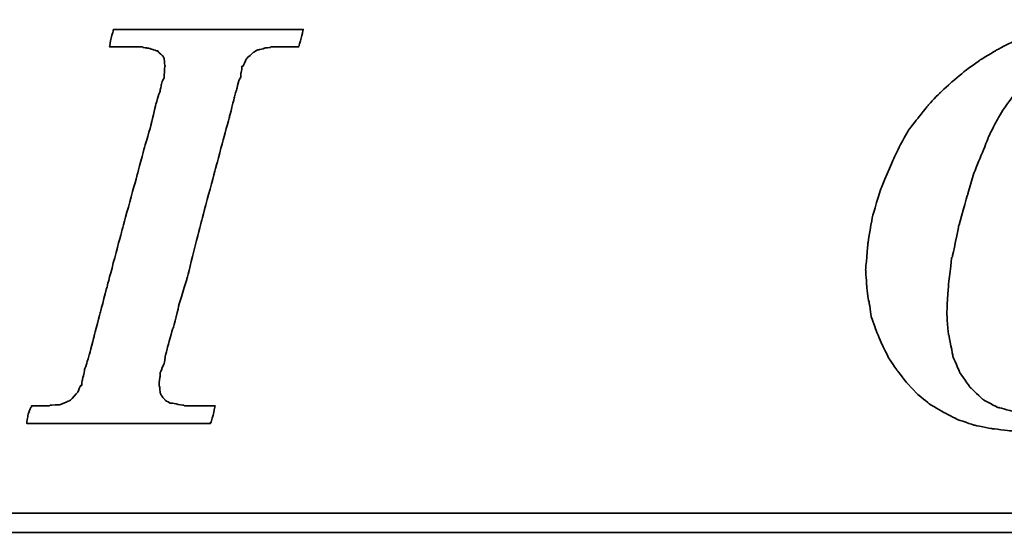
# Model space of a CAD drawing. Header units: millimetres. Extents: x 2 to 334, y 78 to 186.
# Tile 32 of 51: x 247.78 to 252.98, y 108.75 to 111.46. Entities that reach past the tile are written whole.
import ezdxf

# ---------------------------------------------------------------- set-up
doc = ezdxf.new("R2010")
doc.units = ezdxf.units.MM
doc.header["$LTSCALE"] = 0.15
doc.layers.add('DIM', color=4, linetype='CONTINUOUS')
doc.layers.add('layer 1', color=7, linetype='CONTINUOUS')

# ---------------------------------------------------------------- blocks, each defined once
blk = doc.blocks.new('TBI MOTION logo(完整正式版)')
at = {"layer": 'layer 1', "color": 22, "lineweight": 35}
for points, knots in [([(-11.34375, -6.98375), (-11.34375, -6.98375), (-10.91375, -7.43875), (-10.91375, -7.43875), (-10.91375, -7.43875), (-10.91375, -7.43875), (-10.38625, -7.87125), (-10.38625, -7.87125), (-10.38625, -7.87125), (-10.38625, -7.87125), (-9.81125, -8.20375), (-9.81125, -8.20375), (-9.81125, -8.20375), (-9.81125, -8.20375), (-9.21125, -8.51875), (-9.21125, -8.51875), (-9.21125, -8.51875), (-9.21125, -8.51875), (-8.51625, -8.75875), (-8.51625, -8.75875), (-8.51625, -8.75875), (-8.51625, -8.75875), (-7.77125, -8.90375), (-7.77125, -8.90375), (-7.77125, -8.90375), (-7.77125, -8.90375), (-6.97875, -8.99875), (-6.97875, -8.99875), (-6.97875, -8.99875), (-6.97875, -8.99875), (-6.14125, -9.02375), (-6.14125, -9.02375), (-6.14125, -9.02375), (-6.14125, -9.02375), (-5.37125, -8.99875), (-5.37125, -8.99875), (-5.37125, -8.99875), (-5.37125, -8.99875), (-4.65375, -8.94875), (-4.65375, -8.94875), (-4.65375, -8.94875), (-4.65375, -8.94875), (-3.93375, -8.80625), (-3.93375, -8.80625), (-3.93375, -8.80625), (-3.93375, -8.80625), (-3.21375, -8.66375), (-3.21375, -8.66375), (-3.21375, -8.66375), (-3.21375, -8.66375), (-2.49375, -8.39875), (-2.49375, -8.39875), (-2.49375, -8.39875), (-2.49375, -8.39875), (-1.79875, -8.13375), (-1.79875, -8.13375), (-1.79875, -8.13375), (-1.79875, -8.13375), (-1.17375, -7.84375), (-1.17375, -7.84375), (-1.17375, -7.84375), (-1.17375, -7.84375), (-0.52375, -7.46375), (-0.52375, -7.46375), (-0.52375, -7.46375), (-0.52375, -7.46375), (0.10124, -7.07875), (0.10124, -7.07875), (0.10124, -7.07875), (0.10124, -7.07875), (0.67625, -6.62375), (0.67625, -6.62375), (0.67625, -6.62375), (0.67625, -6.62375), (1.24874, -6.14375), (1.24874, -6.14375), (1.24874, -6.14375), (1.24874, -6.14375), (1.72874, -5.64125), (1.72874, -5.64125), (1.72874, -5.64125), (1.72874, -5.64125), (2.18624, -5.06375), (2.18624, -5.06375), (2.18624, -5.06375), (2.18624, -5.06375), (2.61625, -4.48874), (2.61625, -4.48874), (2.61625, -4.48874), (2.61625, -4.48874), (3.00125, -3.83874), (3.00125, -3.83874), (3.00125, -3.83874), (3.00125, -3.83874), (3.36124, -3.21374), (3.36124, -3.21374), (3.36124, -3.21374), (3.36124, -3.21374), (3.84374, -1.99125), (3.84374, -1.99125), (3.84374, -1.99125), (3.84374, -1.99125), (4.22625, -0.81875), (4.22625, -0.81875), (4.22625, -0.81875), (4.22625, -0.81875), (4.39125, 0.45624), (4.39125, 0.45624), (4.39125, 0.45624), (4.39125, 0.45624), (4.48874, 1.70124), (4.48874, 1.70124), (4.48874, 1.70124), (4.48874, 1.70124), (4.43874, 2.44625), (4.43874, 2.44625), (4.43874, 2.44625), (4.43874, 2.44625), (4.36874, 3.14125), (4.36874, 3.14125), (4.36874, 3.14125), (4.36874, 3.14125), (4.25125, 3.81125), (4.25125, 3.81125), (4.25125, 3.81125), (4.25125, 3.81125), (4.03124, 4.41125), (4.03124, 4.41125), (4.03124, 4.41125), (4.03124, 4.41125), (3.74374, 5.01125), (3.74374, 5.01125), (3.74374, 5.01125), (3.74374, 5.01125), (3.43124, 5.58875), (3.43124, 5.58875), (3.43124, 5.58875), (3.43124, 5.58875), (3.02625, 6.09125), (3.02625, 6.09125), (3.02625, 6.09125), (3.02625, 6.09125), (2.59374, 6.54875), (2.59374, 6.54875), (2.59374, 6.54875), (2.59374, 6.54875), (2.09124, 6.98125), (2.09124, 6.98125), (2.09124, 6.98125), (2.09124, 6.98125), (1.56124, 7.36625), (1.56124, 7.36625), (1.56124, 7.36625), (1.56124, 7.36625), (0.98624, 7.67625), (0.98624, 7.67625), (0.98624, 7.67625), (0.98624, 7.67625), (0.38624, 7.96375), (0.38624, 7.96375), (0.38624, 7.96375), (0.38624, 7.96375), (-0.25875, 8.15625), (-0.25875, 8.15625), (-0.25875, 8.15625), (-0.25875, 8.15625), (-0.98125, 8.30125), (-0.98125, 8.30125), (-0.98125, 8.30125), (-0.98125, 8.30125), (-1.70124, 8.37125), (-1.70124, 8.37125), (-1.70124, 8.37125), (-1.70124, 8.37125), (-2.49375, 8.39624), (-2.49375, 8.39624), (-2.49375, 8.39624), (-2.49375, 8.39624), (-3.28625, 8.37125), (-3.28625, 8.37125), (-3.28625, 8.37125), (-3.28625, 8.37125), (-4.05125, 8.32125), (-4.05125, 8.32125), (-4.05125, 8.32125), (-4.05125, 8.32125), (-4.77375, 8.18125), (-4.77375, 8.18125), (-4.77375, 8.18125), (-4.77375, 8.18125), (-5.51625, 7.96375), (-5.51625, 7.96375), (-5.51625, 7.96375), (-5.51625, 7.96375), (-6.21125, 7.72625), (-6.21125, 7.72625), (-6.21125, 7.72625), (-6.21125, 7.72625), (-6.92875, 7.43625), (-6.92875, 7.43625), (-6.92875, 7.43625), (-6.92875, 7.43625), (-7.57875, 7.10125), (-7.57875, 7.10125), (-7.57875, 7.10125), (-7.57875, 7.10125), (-8.24875, 6.69125), (-8.24875, 6.69125), (-8.24875, 6.69125), (-8.24875, 6.69125), (-8.84875, 6.26125), (-8.84875, 6.26125), (-8.84875, 6.26125), (-8.84875, 6.26125), (-9.42625, 5.78125), (-9.42625, 5.78125), (-9.42625, 5.78125), (-9.42625, 5.78125), (-9.95375, 5.30125), (-9.95375, 5.30125), (-9.95375, 5.30125), (-9.95375, 5.30125), (-10.43375, 4.79624), (-10.43375, 4.79624), (-10.43375, 4.79624), (-10.43375, 4.79624), (-10.88875, 4.22125), (-10.88875, 4.22125), (-10.88875, 4.22125), (-10.88875, 4.22125), (-11.29875, 3.69375), (-11.29875, 3.69375), (-11.29875, 3.69375), (-11.29875, 3.69375), (-11.63375, 3.09125), (-11.63375, 3.09125), (-11.63375, 3.09125), (-11.63375, 3.09125), (-11.91875, 2.49625), (-11.91875, 2.49625), (-11.91875, 2.49625), (-11.91875, 2.49625), (-12.44875, 1.24625), (-12.44875, 1.24625), (-12.44875, 1.24625), (-12.44875, 1.24625), (-12.80875, 0.06874), (-12.80875, 0.06874), (-12.80875, 0.06874), (-12.80875, 0.06874), (-12.99875, -1.07875), (-12.99875, -1.07875), (-12.99875, -1.07875), (-12.99875, -1.07875), (-13.09375, -2.18375), (-13.09375, -2.18375), (-13.09375, -2.18375), (-13.09375, -2.18375), (-13.04875, -2.85375), (-13.04875, -2.85375), (-13.04875, -2.85375), (-13.04875, -2.85375), (-12.97375, -3.50375), (-12.97375, -3.50375), (-12.97375, -3.50375), (-12.97375, -3.50375), (-12.95375, -3.50375), (-12.95375, -3.50375), (-12.95375, -3.50375), (-12.95375, -3.50375), (-12.85375, -4.17375), (-12.85375, -4.17375), (-12.85375, -4.17375), (-12.85375, -4.17375), (-12.63875, -4.77624), (-12.63875, -4.77624), (-12.63875, -4.77624), (-12.63875, -4.77624), (-12.39875, -5.35125), (-12.39875, -5.35125), (-12.39875, -5.35125), (-12.39875, -5.35125), (-12.11375, -5.92875), (-12.11375, -5.92875), (-12.11375, -5.92875), (-12.11375, -5.92875), (-11.75375, -6.45375), (-11.75375, -6.45375), (-11.75375, -6.45375), (-11.75375, -6.45375), (-11.34375, -6.98375), (-11.34375, -6.98375)], [0, 0, 0, 0, 0.01369863, 0.01369863, 0.01369863, 0.01369864, 0.02739726, 0.02739726, 0.02739726, 0.02739727, 0.04109589, 0.04109589, 0.04109589, 0.0410959, 0.05479452, 0.05479452, 0.05479452, 0.05479453, 0.06849315, 0.06849315, 0.06849315, 0.06849316, 0.08219178, 0.08219178, 0.08219178, 0.08219179, 0.09589041, 0.09589041, 0.09589041, 0.09589042, 0.10958904, 0.10958904, 0.10958904, 0.10958905, 0.12328767, 0.12328767, 0.12328767, 0.12328768, 0.1369863, 0.1369863, 0.1369863, 0.13698631, 0.15068493, 0.15068493, 0.15068493, 0.15068494, 0.16438356, 0.16438356, 0.16438356, 0.16438357, 0.17808219, 0.17808219, 0.17808219, 0.1780822, 0.19178082, 0.19178082, 0.19178082, 0.19178083, 0.20547945, 0.20547945, 0.20547945, 0.20547946, 0.21917808, 0.21917808, 0.21917808, 0.21917809, 0.23287671, 0.23287671, 0.23287671, 0.23287672, 0.24657534, 0.24657534, 0.24657534, 0.24657535, 0.26027397, 0.26027397, 0.26027397, 0.26027398, 0.2739726, 0.2739726, 0.2739726, 0.27397261, 0.28767123, 0.28767123, 0.28767123, 0.28767124, 0.30136986, 0.30136986, 0.30136986, 0.30136987, 0.31506849, 0.31506849, 0.31506849, 0.3150685, 0.32876712, 0.32876712, 0.32876712, 0.32876713, 0.34246575, 0.34246575, 0.34246575, 0.34246576, 0.35616438, 0.35616438, 0.35616438, 0.35616439, 0.36986301, 0.36986301, 0.36986301, 0.36986302, 0.38356164, 0.38356164, 0.38356164, 0.38356165, 0.39726027, 0.39726027, 0.39726027, 0.39726028, 0.4109589, 0.4109589, 0.4109589, 0.41095891, 0.42465753, 0.42465753, 0.42465753, 0.42465754, 0.43835616, 0.43835616, 0.43835616, 0.43835617, 0.45205479, 0.45205479, 0.45205479, 0.4520548, 0.46575342, 0.46575342, 0.46575342, 0.46575343, 0.47945205, 0.47945205, 0.47945205, 0.47945206, 0.49315068, 0.49315068, 0.49315068, 0.49315069, 0.50684932, 0.50684932, 0.50684932, 0.50684933, 0.52054795, 0.52054795, 0.52054795, 0.52054796, 0.53424658, 0.53424658, 0.53424658, 0.53424659, 0.54794521, 0.54794521, 0.54794521, 0.54794522, 0.56164384, 0.56164384, 0.56164384, 0.56164385, 0.57534247, 0.57534247, 0.57534247, 0.57534248, 0.5890411, 0.5890411, 0.5890411, 0.58904111, 0.60273973, 0.60273973, 0.60273973, 0.60273974, 0.61643836, 0.61643836, 0.61643836, 0.61643837, 0.63013699, 0.63013699, 0.63013699, 0.630137, 0.64383562, 0.64383562, 0.64383562, 0.64383563, 0.65753425, 0.65753425, 0.65753425, 0.65753426, 0.67123288, 0.67123288, 0.67123288, 0.67123289, 0.68493151, 0.68493151, 0.68493151, 0.68493152, 0.69863014, 0.69863014, 0.69863014, 0.69863015, 0.71232877, 0.71232877, 0.71232877, 0.71232878, 0.7260274, 0.7260274, 0.7260274, 0.72602741, 0.73972603, 0.73972603, 0.73972603, 0.73972604, 0.75342466, 0.75342466, 0.75342466, 0.75342467, 0.76712329, 0.76712329, 0.76712329, 0.7671233, 0.78082192, 0.78082192, 0.78082192, 0.78082193, 0.79452055, 0.79452055, 0.79452055, 0.79452056, 0.80821918, 0.80821918, 0.80821918, 0.80821919, 0.82191781, 0.82191781, 0.82191781, 0.82191782, 0.83561644, 0.83561644, 0.83561644, 0.83561645, 0.84931507, 0.84931507, 0.84931507, 0.84931508, 0.8630137, 0.8630137, 0.8630137, 0.86301371, 0.87671233, 0.87671233, 0.87671233, 0.87671234, 0.89041096, 0.89041096, 0.89041096, 0.89041097, 0.90410959, 0.90410959, 0.90410959, 0.9041096, 0.91780822, 0.91780822, 0.91780822, 0.91780823, 0.93150685, 0.93150685, 0.93150685, 0.93150686, 0.94520548, 0.94520548, 0.94520548, 0.94520549, 0.95890411, 0.95890411, 0.95890411, 0.95890412, 0.97260274, 0.97260274, 0.97260274, 0.97260275, 0.98630137, 0.98630137, 0.98630137, 0.98630138, 1, 1, 1, 1]), ([(-40.59125, -7.94375), (-40.59125, -7.94375), (-40.97375, -7.94375), (-40.97375, -7.94375), (-40.97375, -7.94375), (-40.97375, -7.94375), (-41.38125, -7.94375), (-41.38125, -7.94375), (-41.38125, -7.94375), (-41.38125, -7.94375), (-41.54875, -7.94375), (-41.54875, -7.94375), (-41.54875, -7.94375), (-41.54875, -7.94375), (-41.59875, -7.94375), (-41.59875, -7.94375), (-41.59875, -7.94375), (-41.59875, -7.94375), (-41.88375, -7.94375), (-41.88375, -7.94375), (-41.88375, -7.94375), (-41.88375, -7.94375), (-41.90875, -7.91875), (-41.90875, -7.91875), (-41.90875, -7.91875), (-41.90875, -7.91875), (-42.19875, -7.87125), (-42.19875, -7.87125), (-42.19875, -7.87125), (-42.19875, -7.87125), (-42.43875, -7.82375), (-42.43875, -7.82375), (-42.43875, -7.82375), (-42.43875, -7.82375), (-42.45875, -7.82375), (-42.45875, -7.82375), (-42.45875, -7.82375), (-42.45875, -7.82375), (-42.48625, -7.82375), (-42.48625, -7.82375), (-42.48625, -7.82375), (-42.48625, -7.82375), (-42.67625, -7.72375), (-42.67625, -7.72375), (-42.67625, -7.72375), (-42.67625, -7.72375), (-42.70125, -7.70375), (-42.70125, -7.70375), (-42.70125, -7.70375), (-42.70125, -7.70375), (-42.72375, -7.67875), (-42.72375, -7.67875), (-42.72375, -7.67875), (-42.72375, -7.67875), (-42.86875, -7.48875), (-42.86875, -7.48875), (-42.86875, -7.48875), (-42.86875, -7.48875), (-42.89375, -7.43875), (-42.89375, -7.43875), (-42.89375, -7.43875), (-42.89375, -7.43875), (-42.91875, -7.38875), (-42.91875, -7.38875), (-42.91875, -7.38875), (-42.91875, -7.38875), (-42.93875, -7.12875), (-42.93875, -7.12875), (-42.93875, -7.12875), (-42.93875, -7.12875), (-42.96375, -7.10375), (-42.96375, -7.10375), (-42.96375, -7.10375), (-42.96375, -7.10375), (-42.96375, -7.05375), (-42.96375, -7.05375), (-42.96375, -7.05375), (-42.96375, -7.05375), (-42.96375, -7.00875), (-42.96375, -7.00875), (-42.96375, -7.00875), (-42.96375, -7.00875), (-42.91875, -6.69625), (-42.91875, -6.69625), (-42.91875, -6.69625), (-42.91875, -6.69625), (-42.91875, -6.62375), (-42.91875, -6.62375), (-42.91875, -6.62375), (-42.91875, -6.62375), (-42.91875, -6.59625), (-42.91875, -6.59625), (-42.91875, -6.59625), (-42.91875, -6.59625), (-42.91875, -6.57375), (-42.91875, -6.57375), (-42.91875, -6.57375), (-42.91875, -6.57375), (-42.91875, -6.52875), (-42.91875, -6.52875), (-42.91875, -6.52875), (-42.91875, -6.52875), (-42.89375, -6.50375), (-42.89375, -6.50375), (-42.89375, -6.50375), (-42.89375, -6.50375), (-42.84375, -6.38375), (-42.84375, -6.38375), (-42.84375, -6.38375), (-42.84375, -6.38375), (-42.84375, -6.35875), (-42.84375, -6.35875), (-42.84375, -6.35875), (-42.84375, -6.35875), (-42.74625, -6.14375), (-42.74625, -6.14375), (-42.74625, -6.14375), (-42.74625, -6.14375), (-42.70125, -5.85375), (-42.70125, -5.85375), (-42.70125, -5.85375), (-42.70125, -5.85375), (-42.60375, -5.47125), (-42.60375, -5.47125), (-42.60375, -5.47125), (-42.60375, -5.47125), (-42.60375, -5.44875), (-42.60375, -5.44875), (-42.60375, -5.44875), (-42.60375, -5.44875), (-42.38875, -4.67875), (-42.38875, -4.67875), (-42.38875, -4.67875), (-42.38875, -4.67875), (-42.36375, -4.65375), (-42.36375, -4.65375), (-42.36375, -4.65375), (-42.36375, -4.65375), (-42.12375, -3.69625), (-42.12375, -3.69625), (-42.12375, -3.69625), (-42.12375, -3.69625), (-42.12375, -3.67374), (-42.12375, -3.67374), (-42.12375, -3.67374), (-42.12375, -3.67374), (-41.78875, -2.59374), (-41.78875, -2.59374), (-41.78875, -2.59374), (-41.78875, -2.59374), (-41.18875, -0.19375), (-41.18875, -0.19375), (-41.18875, -0.19375), (-41.18875, -0.19375), (-40.54375, 2.20624), (-40.54375, 2.20624), (-40.54375, 2.20624), (-40.54375, 2.20624), (-40.25375, 3.30875), (-40.25375, 3.30875), (-40.25375, 3.30875), (-40.25375, 3.30875), (-39.98875, 4.27125), (-39.98875, 4.27125), (-39.98875, 4.27125), (-39.98875, 4.27125), (-39.77375, 5.13125), (-39.77375, 5.13125), (-39.77375, 5.13125), (-39.77375, 5.13125), (-39.67875, 5.47125), (-39.67875, 5.47125), (-39.67875, 5.47125), (-39.67875, 5.47125), (-39.60375, 5.75625), (-39.60375, 5.75625), (-39.60375, 5.75625), (-39.60375, 5.75625), (-39.60375, 5.78125), (-39.60375, 5.78125), (-39.60375, 5.78125), (-39.60375, 5.78125), (-39.50875, 5.97125), (-39.50875, 5.97125), (-39.50875, 5.97125), (-39.50875, 5.97125), (-39.50875, 6.13875), (-39.50875, 6.13875), (-39.50875, 6.13875), (-39.50875, 6.13875), (-39.48625, 6.16625), (-39.48625, 6.16625), (-39.48625, 6.16625), (-39.48625, 6.16625), (-39.46125, 6.28625), (-39.46125, 6.28625), (-39.46125, 6.28625), (-39.46125, 6.28625), (-39.46125, 6.42625), (-39.46125, 6.42625), (-39.46125, 6.42625), (-39.46125, 6.42625), (-39.41375, 6.42625), (-39.41375, 6.42625), (-39.41375, 6.42625), (-39.41375, 6.42625), (-39.29375, 6.69125), (-39.29375, 6.69125), (-39.29375, 6.69125), (-39.29375, 6.69125), (-39.26875, 6.74125), (-39.26875, 6.74125), (-39.26875, 6.74125), (-39.26875, 6.74125), (-39.24375, 6.76625), (-39.24375, 6.76625), (-39.24375, 6.76625), (-39.24375, 6.76625), (-38.98375, 7.00624), (-38.98375, 7.00624), (-38.98375, 7.00624), (-38.98375, 7.00624), (-38.95625, 7.02624), (-38.95625, 7.02624), (-38.95625, 7.02624), (-38.95625, 7.02624), (-38.78875, 7.12624), (-38.78875, 7.12624), (-38.78875, 7.12624), (-38.78875, 7.12624), (-38.76375, 7.12624), (-38.76375, 7.12624), (-38.76375, 7.12624), (-38.76375, 7.12624), (-38.74375, 7.12624), (-38.74375, 7.12624), (-38.74375, 7.12624), (-38.74375, 7.12624), (-38.52875, 7.17125), (-38.52875, 7.17125), (-38.52875, 7.17125), (-38.52875, 7.17125), (-38.52875, 7.19624), (-38.52875, 7.19624), (-38.52875, 7.19624), (-38.52875, 7.19624), (-38.50375, 7.19624), (-38.50375, 7.19624), (-38.50375, 7.19624), (-38.50375, 7.19624), (-38.26125, 7.21875), (-38.26125, 7.21875), (-38.26125, 7.21875), (-38.26125, 7.21875), (-38.23875, 7.24624), (-38.23875, 7.24624), (-38.23875, 7.24624), (-38.23875, 7.24624), (-38.21625, 7.24624), (-38.21625, 7.24624), (-38.21625, 7.24624), (-38.21625, 7.24624), (-38.18875, 7.24624), (-38.18875, 7.24624), (-38.18875, 7.24624), (-38.18875, 7.24624), (-37.90375, 7.24624), (-37.90375, 7.24624), (-37.90375, 7.24624), (-37.90375, 7.24624), (-37.85375, 7.24624), (-37.85375, 7.24624), (-37.85375, 7.24624), (-37.85375, 7.24624), (-37.75875, 7.24624), (-37.75875, 7.24624), (-37.75875, 7.24624), (-37.75875, 7.24624), (-37.42375, 7.24624), (-37.42375, 7.24624), (-37.42375, 7.24624), (-37.42375, 7.24624), (-37.08875, 7.24624), (-37.08875, 7.24624), (-37.08875, 7.24624), (-37.08875, 7.24624), (-37.06375, 7.24624), (-37.06375, 7.24624), (-37.06375, 7.24624), (-37.06375, 7.24624), (-37.06375, 7.26624), (-37.06375, 7.26624), (-37.06375, 7.26624), (-37.06375, 7.26624), (-37.03875, 7.29125), (-37.03875, 7.29125), (-37.03875, 7.29125), (-37.03875, 7.29125), (-37.03875, 7.31625), (-37.03875, 7.31625), (-37.03875, 7.31625), (-37.03875, 7.31625), (-36.94125, 7.67625), (-36.94125, 7.67625), (-36.94125, 7.67625), (-36.94125, 7.67625), (-36.86875, 7.98625), (-36.86875, 7.98625), (-36.86875, 7.98625), (-36.86875, 7.98625), (-36.98875, 7.98625), (-36.98875, 7.98625), (-36.98875, 7.98625), (-36.98875, 7.98625), (-37.42375, 7.98625), (-37.42375, 7.98625), (-37.42375, 7.98625), (-37.42375, 7.98625), (-37.94875, 7.98625), (-37.94875, 7.98625), (-37.94875, 7.98625), (-37.94875, 7.98625), (-38.57375, 7.98625), (-38.57375, 7.98625), (-38.57375, 7.98625), (-38.57375, 7.98625), (-39.29375, 7.98625), (-39.29375, 7.98625), (-39.29375, 7.98625), (-39.29375, 7.98625), (-40.82875, 7.98625), (-40.82875, 7.98625), (-40.82875, 7.98625), (-40.82875, 7.98625), (-42.36375, 7.98625), (-42.36375, 7.98625), (-42.36375, 7.98625), (-42.36375, 7.98625), (-43.08375, 7.98625), (-43.08375, 7.98625), (-43.08375, 7.98625), (-43.08375, 7.98625), (-43.70875, 7.98625), (-43.70875, 7.98625), (-43.70875, 7.98625), (-43.70875, 7.98625), (-44.23375, 7.98625), (-44.23375, 7.98625), (-44.23375, 7.98625), (-44.23375, 7.98625), (-44.66875, 7.98625), (-44.66875, 7.98625), (-44.66875, 7.98625), (-44.66875, 7.98625), (-44.88375, 7.98625), (-44.88375, 7.98625), (-44.88375, 7.98625), (-44.88375, 7.98625), (-44.90875, 7.94125), (-44.90875, 7.94125), (-44.90875, 7.94125), (-44.90875, 7.94125), (-44.90875, 7.91625), (-44.90875, 7.91625), (-44.90875, 7.91625), (-44.90875, 7.91625), (-45.00375, 7.55625), (-45.00375, 7.55625), (-45.00375, 7.55625), (-45.00375, 7.55625), (-45.05375, 7.24624), (-45.05375, 7.24624), (-45.05375, 7.24624), (-45.05375, 7.24624), (-44.61875, 7.24624), (-44.61875, 7.24624), (-44.61875, 7.24624), (-44.61875, 7.24624), (-44.11375, 7.24624), (-44.11375, 7.24624), (-44.11375, 7.24624), (-44.11375, 7.24624), (-43.99375, 7.24624), (-43.99375, 7.24624), (-43.99375, 7.24624), (-43.99375, 7.24624), (-43.94625, 7.24624), (-43.94625, 7.24624), (-43.94625, 7.24624), (-43.94625, 7.24624), (-43.92374, 7.24624), (-43.92374, 7.24624), (-43.92374, 7.24624), (-43.92374, 7.24624), (-43.65875, 7.24624), (-43.65875, 7.24624), (-43.65875, 7.24624), (-43.65875, 7.24624), (-43.63875, 7.21875), (-43.63875, 7.21875), (-43.63875, 7.21875), (-43.63875, 7.21875), (-43.46875, 7.19624), (-43.46875, 7.19624), (-43.46875, 7.19624), (-43.46875, 7.19624), (-43.39875, 7.19624), (-43.39875, 7.19624), (-43.39875, 7.19624), (-43.39875, 7.19624), (-43.37125, 7.17125), (-43.37125, 7.17125), (-43.37125, 7.17125), (-43.37125, 7.17125), (-43.34875, 7.17125), (-43.34875, 7.17125), (-43.34875, 7.17125), (-43.34875, 7.17125), (-43.20375, 7.12624), (-43.20375, 7.12624), (-43.20375, 7.12624), (-43.20375, 7.12624), (-43.05875, 7.07624), (-43.05875, 7.07624), (-43.05875, 7.07624), (-43.05875, 7.07624), (-43.01375, 7.07624), (-43.01375, 7.07624), (-43.01375, 7.07624), (-43.01375, 7.07624), (-42.98875, 7.02624), (-42.98875, 7.02624), (-42.98875, 7.02624), (-42.98875, 7.02624), (-42.79875, 6.86125), (-42.79875, 6.86125), (-42.79875, 6.86125), (-42.79875, 6.86125), (-42.77375, 6.81125), (-42.77375, 6.81125), (-42.77375, 6.81125), (-42.77375, 6.81125), (-42.74625, 6.76625), (-42.74625, 6.76625), (-42.74625, 6.76625), (-42.74625, 6.76625), (-42.72375, 6.47625), (-42.72375, 6.47625), (-42.72375, 6.47625), (-42.72375, 6.47625), (-42.70125, 6.45124), (-42.70125, 6.45124), (-42.70125, 6.45124), (-42.70125, 6.45124), (-42.70125, 6.42625), (-42.70125, 6.42625), (-42.70125, 6.42625), (-42.70125, 6.42625), (-42.72375, 6.40625), (-42.72375, 6.40625), (-42.72375, 6.40625), (-42.72375, 6.40625), (-42.74625, 5.97125), (-42.74625, 5.97125), (-42.74625, 5.97125), (-42.74625, 5.97125), (-42.74625, 5.94625), (-42.74625, 5.94625), (-42.74625, 5.94625), (-42.74625, 5.94625), (-42.74625, 5.92625), (-42.74625, 5.92625), (-42.74625, 5.92625), (-42.74625, 5.92625), (-42.77375, 5.87625), (-42.77375, 5.87625), (-42.77375, 5.87625), (-42.77375, 5.87625), (-42.81875, 5.80625), (-42.81875, 5.80625), (-42.81875, 5.80625), (-42.81875, 5.80625), (-42.86875, 5.63625), (-42.86875, 5.63625), (-42.86875, 5.63625), (-42.86875, 5.63625), (-42.91875, 5.39625), (-42.91875, 5.39625), (-42.91875, 5.39625), (-42.91875, 5.39625), (-42.91875, 5.37124), (-42.91875, 5.37124), (-42.91875, 5.37124), (-42.91875, 5.37124), (-43.01375, 5.10874), (-43.01375, 5.10874), (-43.01375, 5.10874), (-43.01375, 5.10874), (-43.10875, 4.77124), (-43.10875, 4.77124), (-43.10875, 4.77124), (-43.10875, 4.77124), (-43.29875, 3.95625), (-43.29875, 3.95625), (-43.29875, 3.95625), (-43.29875, 3.95625), (-43.58875, 2.95125), (-43.58875, 2.95125), (-43.58875, 2.95125), (-43.58875, 2.95125), (-43.87375, 1.87125), (-43.87375, 1.87125), (-43.87375, 1.87125), (-43.87375, 1.87125), (-44.52625, -0.50374), (-44.52625, -0.50374), (-44.52625, -0.50374), (-44.52625, -0.50374), (-45.14875, -2.85375), (-45.14875, -2.85375), (-45.14875, -2.85375), (-45.14875, -2.85375), (-45.43375, -3.95875), (-45.43375, -3.95875), (-45.43375, -3.95875), (-45.43375, -3.95875), (-45.69875, -4.96875), (-45.69875, -4.96875), (-45.69875, -4.96875), (-45.69875, -4.96875), (-45.91375, -5.78375), (-45.91375, -5.78375), (-45.91375, -5.78375), (-45.91375, -5.78375), (-46.01375, -6.11875), (-46.01375, -6.11875), (-46.01375, -6.11875), (-46.01375, -6.11875), (-46.01375, -6.14375), (-46.01375, -6.14375), (-46.01375, -6.14375), (-46.01375, -6.14375), (-46.10875, -6.40875), (-46.10875, -6.40875), (-46.10875, -6.40875), (-46.10875, -6.40875), (-46.15375, -6.64875), (-46.15375, -6.64875), (-46.15375, -6.64875), (-46.15375, -6.64875), (-46.20375, -6.83875), (-46.20375, -6.83875), (-46.20375, -6.83875), (-46.20375, -6.83875), (-46.22875, -6.93375), (-46.22875, -6.93375), (-46.22875, -6.93375), (-46.22875, -6.93375), (-46.22875, -7.07875), (-46.22875, -7.07875), (-46.22875, -7.07875), (-46.22875, -7.07875), (-46.27375, -7.07875), (-46.27375, -7.07875), (-46.27375, -7.07875), (-46.27375, -7.07875), (-46.39375, -7.34375), (-46.39375, -7.34375), (-46.39375, -7.34375), (-46.39375, -7.34375), (-46.39375, -7.36875), (-46.39375, -7.36875), (-46.39375, -7.36875), (-46.39375, -7.36875), (-46.42125, -7.38875), (-46.42125, -7.38875), (-46.42125, -7.38875), (-46.42125, -7.38875), (-46.68375, -7.67875), (-46.68375, -7.67875), (-46.68375, -7.67875), (-46.68375, -7.67875), (-46.70875, -7.70375), (-46.70875, -7.70375), (-46.70875, -7.70375), (-46.70875, -7.70375), (-46.75375, -7.72375), (-46.75375, -7.72375), (-46.75375, -7.72375), (-46.75375, -7.72375), (-47.08875, -7.87125), (-47.08875, -7.87125), (-47.08875, -7.87125), (-47.08875, -7.87125), (-47.11625, -7.87125), (-47.11625, -7.87125), (-47.11625, -7.87125), (-47.11625, -7.87125), (-47.13875, -7.89375), (-47.13875, -7.89375), (-47.13875, -7.89375), (-47.13875, -7.89375), (-47.56875, -7.91875), (-47.56875, -7.91875), (-47.56875, -7.91875), (-47.56875, -7.91875), (-47.59625, -7.94375), (-47.59625, -7.94375), (-47.59625, -7.94375), (-47.59625, -7.94375), (-47.64375, -7.94375), (-47.64375, -7.94375), (-47.64375, -7.94375), (-47.64375, -7.94375), (-47.73625, -7.94375), (-47.73625, -7.94375), (-47.73625, -7.94375), (-47.73625, -7.94375), (-48.07375, -7.94375), (-48.07375, -7.94375), (-48.07375, -7.94375), (-48.07375, -7.94375), (-48.36125, -7.94375), (-48.36125, -7.94375), (-48.36125, -7.94375), (-48.36125, -7.94375), (-48.36125, -7.96625), (-48.36125, -7.96625), (-48.36125, -7.96625), (-48.36125, -7.96625), (-48.36125, -7.99125), (-48.36125, -7.99125), (-48.36125, -7.99125), (-48.36125, -7.99125), (-48.38875, -8.01375), (-48.38875, -8.01375), (-48.38875, -8.01375), (-48.38875, -8.01375), (-48.50875, -8.34875), (-48.50875, -8.34875), (-48.50875, -8.34875), (-48.50875, -8.34875), (-48.55375, -8.68625), (-48.55375, -8.68625), (-48.55375, -8.68625), (-48.55375, -8.68625), (-48.45875, -8.68625), (-48.45875, -8.68625), (-48.45875, -8.68625), (-48.45875, -8.68625), (-48.07375, -8.68625), (-48.07375, -8.68625), (-48.07375, -8.68625), (-48.07375, -8.68625), (-47.52375, -8.68625), (-47.52375, -8.68625), (-47.52375, -8.68625), (-47.52375, -8.68625), (-46.92375, -8.68625), (-46.92375, -8.68625), (-46.92375, -8.68625), (-46.92375, -8.68625), (-46.25375, -8.68625), (-46.25375, -8.68625), (-46.25375, -8.68625), (-46.25375, -8.68625), (-46.20375, -8.68625), (-46.20375, -8.68625), (-46.20375, -8.68625), (-46.20375, -8.68625), (-44.71375, -8.68625), (-44.71375, -8.68625), (-44.71375, -8.68625), (-44.71375, -8.68625), (-43.22875, -8.68625), (-43.22875, -8.68625), (-43.22875, -8.68625), (-43.22875, -8.68625), (-42.55875, -8.68625), (-42.55875, -8.68625), (-42.55875, -8.68625), (-42.55875, -8.68625), (-42.50875, -8.68625), (-42.50875, -8.68625), (-42.50875, -8.68625), (-42.50875, -8.68625), (-41.93375, -8.68625), (-41.93375, -8.68625), (-41.93375, -8.68625), (-41.93375, -8.68625), (-41.38125, -8.68625), (-41.38125, -8.68625), (-41.38125, -8.68625), (-41.38125, -8.68625), (-40.97375, -8.68625), (-40.97375, -8.68625), (-40.97375, -8.68625), (-40.97375, -8.68625), (-40.78125, -8.68625), (-40.78125, -8.68625), (-40.78125, -8.68625), (-40.78125, -8.68625), (-40.78125, -8.63875), (-40.78125, -8.63875), (-40.78125, -8.63875), (-40.78125, -8.63875), (-40.75875, -8.63875), (-40.75875, -8.63875), (-40.75875, -8.63875), (-40.75875, -8.63875), (-40.66375, -8.27875), (-40.66375, -8.27875), (-40.66375, -8.27875), (-40.66375, -8.27875), (-40.59125, -7.94375), (-40.59125, -7.94375)], [0, 0, 0, 0, 0.00558659, 0.00558659, 0.00558659, 0.0055866, 0.01117318, 0.01117318, 0.01117318, 0.01117319, 0.01675978, 0.01675978, 0.01675978, 0.01675979, 0.02234637, 0.02234637, 0.02234637, 0.02234638, 0.02793296, 0.02793296, 0.02793296, 0.02793297, 0.03351955, 0.03351955, 0.03351955, 0.03351956, 0.03910615, 0.03910615, 0.03910615, 0.03910616, 0.04469274, 0.04469274, 0.04469274, 0.04469275, 0.05027933, 0.05027933, 0.05027933, 0.05027934, 0.05586592, 0.05586592, 0.05586592, 0.05586593, 0.06145251, 0.06145251, 0.06145251, 0.06145252, 0.06703911, 0.06703911, 0.06703911, 0.06703912, 0.0726257, 0.0726257, 0.0726257, 0.07262571, 0.07821229, 0.07821229, 0.07821229, 0.0782123, 0.08379888, 0.08379888, 0.08379888, 0.08379889, 0.08938547, 0.08938547, 0.08938547, 0.08938548, 0.09497207, 0.09497207, 0.09497207, 0.09497208, 0.10055866, 0.10055866, 0.10055866, 0.10055867, 0.10614525, 0.10614525, 0.10614525, 0.10614526, 0.11173184, 0.11173184, 0.11173184, 0.11173185, 0.11731844, 0.11731844, 0.11731844, 0.11731845, 0.12290503, 0.12290503, 0.12290503, 0.12290504, 0.12849162, 0.12849162, 0.12849162, 0.12849163, 0.13407821, 0.13407821, 0.13407821, 0.13407822, 0.1396648, 0.1396648, 0.1396648, 0.13966481, 0.1452514, 0.1452514, 0.1452514, 0.14525141, 0.15083799, 0.15083799, 0.15083799, 0.150838, 0.15642458, 0.15642458, 0.15642458, 0.15642459, 0.16201117, 0.16201117, 0.16201117, 0.16201118, 0.16759777, 0.16759777, 0.16759777, 0.16759778, 0.17318436, 0.17318436, 0.17318436, 0.17318437, 0.17877095, 0.17877095, 0.17877095, 0.17877096, 0.18435754, 0.18435754, 0.18435754, 0.18435755, 0.18994413, 0.18994413, 0.18994413, 0.18994414, 0.19553073, 0.19553073, 0.19553073, 0.19553074, 0.20111732, 0.20111732, 0.20111732, 0.20111733, 0.20670391, 0.20670391, 0.20670391, 0.20670392, 0.2122905, 0.2122905, 0.2122905, 0.21229051, 0.21787709, 0.21787709, 0.21787709, 0.2178771, 0.22346369, 0.22346369, 0.22346369, 0.2234637, 0.22905028, 0.22905028, 0.22905028, 0.22905029, 0.23463687, 0.23463687, 0.23463687, 0.23463688, 0.24022346, 0.24022346, 0.24022346, 0.24022347, 0.24581006, 0.24581006, 0.24581006, 0.24581007, 0.25139665, 0.25139665, 0.25139665, 0.25139666, 0.25698324, 0.25698324, 0.25698324, 0.25698325, 0.26256983, 0.26256983, 0.26256983, 0.26256984, 0.26815642, 0.26815642, 0.26815642, 0.26815643, 0.27374302, 0.27374302, 0.27374302, 0.27374303, 0.27932961, 0.27932961, 0.27932961, 0.27932962, 0.2849162, 0.2849162, 0.2849162, 0.28491621, 0.29050279, 0.29050279, 0.29050279, 0.2905028, 0.29608939, 0.29608939, 0.29608939, 0.2960894, 0.30167598, 0.30167598, 0.30167598, 0.30167599, 0.30726257, 0.30726257, 0.30726257, 0.30726258, 0.31284916, 0.31284916, 0.31284916, 0.31284917, 0.31843575, 0.31843575, 0.31843575, 0.31843576, 0.32402235, 0.32402235, 0.32402235, 0.32402236, 0.32960894, 0.32960894, 0.32960894, 0.32960895, 0.33519553, 0.33519553, 0.33519553, 0.33519554, 0.34078212, 0.34078212, 0.34078212, 0.34078213, 0.34636872, 0.34636872, 0.34636872, 0.34636873, 0.35195531, 0.35195531, 0.35195531, 0.35195532, 0.3575419, 0.3575419, 0.3575419, 0.35754191, 0.36312849, 0.36312849, 0.36312849, 0.3631285, 0.36871508, 0.36871508, 0.36871508, 0.36871509, 0.37430168, 0.37430168, 0.37430168, 0.37430169, 0.37988827, 0.37988827, 0.37988827, 0.37988828, 0.38547486, 0.38547486, 0.38547486, 0.38547487, 0.39106145, 0.39106145, 0.39106145, 0.39106146, 0.39664804, 0.39664804, 0.39664804, 0.39664805, 0.40223464, 0.40223464, 0.40223464, 0.40223465, 0.40782123, 0.40782123, 0.40782123, 0.40782124, 0.41340782, 0.41340782, 0.41340782, 0.41340783, 0.41899441, 0.41899441, 0.41899441, 0.41899442, 0.42458101, 0.42458101, 0.42458101, 0.42458102, 0.4301676, 0.4301676, 0.4301676, 0.43016761, 0.43575419, 0.43575419, 0.43575419, 0.4357542, 0.44134078, 0.44134078, 0.44134078, 0.44134079, 0.44692737, 0.44692737, 0.44692737, 0.44692738, 0.45251397, 0.45251397, 0.45251397, 0.45251398, 0.45810056, 0.45810056, 0.45810056, 0.45810057, 0.46368715, 0.46368715, 0.46368715, 0.46368716, 0.46927374, 0.46927374, 0.46927374, 0.46927375, 0.47486034, 0.47486034, 0.47486034, 0.47486035, 0.48044693, 0.48044693, 0.48044693, 0.48044694, 0.48603352, 0.48603352, 0.48603352, 0.48603353, 0.49162011, 0.49162011, 0.49162011, 0.49162012, 0.4972067, 0.4972067, 0.4972067, 0.49720671, 0.5027933, 0.5027933, 0.5027933, 0.50279331, 0.50837989, 0.50837989, 0.50837989, 0.5083799, 0.51396648, 0.51396648, 0.51396648, 0.51396649, 0.51955307, 0.51955307, 0.51955307, 0.51955308, 0.52513966, 0.52513966, 0.52513966, 0.52513967, 0.53072626, 0.53072626, 0.53072626, 0.53072627, 0.53631285, 0.53631285, 0.53631285, 0.53631286, 0.54189944, 0.54189944, 0.54189944, 0.54189945, 0.54748603, 0.54748603, 0.54748603, 0.54748604, 0.55307263, 0.55307263, 0.55307263, 0.55307264, 0.55865922, 0.55865922, 0.55865922, 0.55865923, 0.56424581, 0.56424581, 0.56424581, 0.56424582, 0.5698324, 0.5698324, 0.5698324, 0.56983241, 0.57541899, 0.57541899, 0.57541899, 0.575419, 0.58100559, 0.58100559, 0.58100559, 0.5810056, 0.58659218, 0.58659218, 0.58659218, 0.58659219, 0.59217877, 0.59217877, 0.59217877, 0.59217878, 0.59776536, 0.59776536, 0.59776536, 0.59776537, 0.60335196, 0.60335196, 0.60335196, 0.60335197, 0.60893855, 0.60893855, 0.60893855, 0.60893856, 0.61452514, 0.61452514, 0.61452514, 0.61452515, 0.62011173, 0.62011173, 0.62011173, 0.62011174, 0.62569832, 0.62569832, 0.62569832, 0.62569833, 0.63128492, 0.63128492, 0.63128492, 0.63128493, 0.63687151, 0.63687151, 0.63687151, 0.63687152, 0.6424581, 0.6424581, 0.6424581, 0.64245811, 0.64804469, 0.64804469, 0.64804469, 0.6480447, 0.65363128, 0.65363128, 0.65363128, 0.65363129, 0.65921788, 0.65921788, 0.65921788, 0.65921789, 0.66480447, 0.66480447, 0.66480447, 0.66480448, 0.67039106, 0.67039106, 0.67039106, 0.67039107, 0.67597765, 0.67597765, 0.67597765, 0.67597766, 0.68156425, 0.68156425, 0.68156425, 0.68156426, 0.68715084, 0.68715084, 0.68715084, 0.68715085, 0.69273743, 0.69273743, 0.69273743, 0.69273744, 0.69832402, 0.69832402, 0.69832402, 0.69832403, 0.70391061, 0.70391061, 0.70391061, 0.70391062, 0.70949721, 0.70949721, 0.70949721, 0.70949722, 0.7150838, 0.7150838, 0.7150838, 0.71508381, 0.72067039, 0.72067039, 0.72067039, 0.7206704, 0.72625698, 0.72625698, 0.72625698, 0.72625699, 0.73184358, 0.73184358, 0.73184358, 0.73184359, 0.73743017, 0.73743017, 0.73743017, 0.73743018, 0.74301676, 0.74301676, 0.74301676, 0.74301677, 0.74860335, 0.74860335, 0.74860335, 0.74860336, 0.75418994, 0.75418994, 0.75418994, 0.75418995, 0.75977654, 0.75977654, 0.75977654, 0.75977655, 0.76536313, 0.76536313, 0.76536313, 0.76536314, 0.77094972, 0.77094972, 0.77094972, 0.77094973, 0.77653631, 0.77653631, 0.77653631, 0.77653632, 0.78212291, 0.78212291, 0.78212291, 0.78212292, 0.7877095, 0.7877095, 0.7877095, 0.78770951, 0.79329609, 0.79329609, 0.79329609, 0.7932961, 0.79888268, 0.79888268, 0.79888268, 0.79888269, 0.80446927, 0.80446927, 0.80446927, 0.80446928, 0.81005587, 0.81005587, 0.81005587, 0.81005588, 0.81564246, 0.81564246, 0.81564246, 0.81564247, 0.82122905, 0.82122905, 0.82122905, 0.82122906, 0.82681564, 0.82681564, 0.82681564, 0.82681565, 0.83240223, 0.83240223, 0.83240223, 0.83240224, 0.83798883, 0.83798883, 0.83798883, 0.83798884, 0.84357542, 0.84357542, 0.84357542, 0.84357543, 0.84916201, 0.84916201, 0.84916201, 0.84916202, 0.8547486, 0.8547486, 0.8547486, 0.85474861, 0.8603352, 0.8603352, 0.8603352, 0.86033521, 0.86592179, 0.86592179, 0.86592179, 0.8659218, 0.87150838, 0.87150838, 0.87150838, 0.87150839, 0.87709497, 0.87709497, 0.87709497, 0.87709498, 0.88268156, 0.88268156, 0.88268156, 0.88268157, 0.88826816, 0.88826816, 0.88826816, 0.88826817, 0.89385475, 0.89385475, 0.89385475, 0.89385476, 0.89944134, 0.89944134, 0.89944134, 0.89944135, 0.90502793, 0.90502793, 0.90502793, 0.90502794, 0.91061453, 0.91061453, 0.91061453, 0.91061454, 0.91620112, 0.91620112, 0.91620112, 0.91620113, 0.92178771, 0.92178771, 0.92178771, 0.92178772, 0.9273743, 0.9273743, 0.9273743, 0.92737431, 0.93296089, 0.93296089, 0.93296089, 0.9329609, 0.93854749, 0.93854749, 0.93854749, 0.9385475, 0.94413408, 0.94413408, 0.94413408, 0.94413409, 0.94972067, 0.94972067, 0.94972067, 0.94972068, 0.95530726, 0.95530726, 0.95530726, 0.95530727, 0.96089385, 0.96089385, 0.96089385, 0.96089386, 0.96648045, 0.96648045, 0.96648045, 0.96648046, 0.97206704, 0.97206704, 0.97206704, 0.97206705, 0.97765363, 0.97765363, 0.97765363, 0.97765364, 0.98324022, 0.98324022, 0.98324022, 0.98324023, 0.98882682, 0.98882682, 0.98882682, 0.98882683, 0.99441341, 0.99441341, 0.99441341, 0.99441342, 1, 1, 1, 1]), ([(-8.77875, 1.03124), (-8.77875, 1.03124), (-8.51625, 1.89625), (-8.51625, 1.89625), (-8.51625, 1.89625), (-8.51625, 1.89625), (-8.20375, 2.66375), (-8.20375, 2.66375), (-8.20375, 2.66375), (-8.20375, 2.66375), (-7.91625, 3.38125), (-7.91625, 3.38125), (-7.91625, 3.38125), (-7.91625, 3.38125), (-7.91625, 3.40624), (-7.91625, 3.40624), (-7.91625, 3.40624), (-7.91625, 3.40624), (-7.57875, 4.07624), (-7.57875, 4.07624), (-7.57875, 4.07624), (-7.57875, 4.07624), (-7.24375, 4.65125), (-7.24375, 4.65125), (-7.24375, 4.65125), (-7.24375, 4.65125), (-7.21875, 4.65125), (-7.21875, 4.65125), (-7.21875, 4.65125), (-7.21875, 4.65125), (-7.21875, 4.67624), (-7.21875, 4.67624), (-7.21875, 4.67624), (-7.21875, 4.67624), (-6.83625, 5.20375), (-6.83625, 5.20375), (-6.83625, 5.20375), (-6.83625, 5.20375), (-6.49875, 5.68625), (-6.49875, 5.68625), (-6.49875, 5.68625), (-6.49875, 5.68625), (-6.49875, 5.70625), (-6.49875, 5.70625), (-6.49875, 5.70625), (-6.49875, 5.70625), (-6.11625, 6.09125), (-6.11625, 6.09125), (-6.11625, 6.09125), (-6.11625, 6.09125), (-6.09125, 6.09125), (-6.09125, 6.09125), (-6.09125, 6.09125), (-6.09125, 6.09125), (-5.27375, 6.76625), (-5.27375, 6.76625), (-5.27375, 6.76625), (-5.27375, 6.76625), (-5.24875, 6.76625), (-5.24875, 6.76625), (-5.24875, 6.76625), (-5.24875, 6.76625), (-5.24875, 6.78625), (-5.24875, 6.78625), (-5.24875, 6.78625), (-5.24875, 6.78625), (-4.38875, 7.26624), (-4.38875, 7.26624), (-4.38875, 7.26624), (-4.38875, 7.26624), (-4.36125, 7.26624), (-4.36125, 7.26624), (-4.36125, 7.26624), (-4.36125, 7.26624), (-3.93375, 7.41125), (-3.93375, 7.41125), (-3.93375, 7.41125), (-3.93375, 7.41125), (-3.47375, 7.55625), (-3.47375, 7.55625), (-3.47375, 7.55625), (-3.47375, 7.55625), (-3.45375, 7.55625), (-3.45375, 7.55625), (-3.45375, 7.55625), (-3.45375, 7.55625), (-3.42875, 7.58124), (-3.42875, 7.58124), (-3.42875, 7.58124), (-3.42875, 7.58124), (-2.97375, 7.62625), (-2.97375, 7.62625), (-2.97375, 7.62625), (-2.97375, 7.62625), (-2.49375, 7.67625), (-2.49375, 7.67625), (-2.49375, 7.67625), (-2.49375, 7.67625), (-2.46875, 7.67625), (-2.46875, 7.67625), (-2.46875, 7.67625), (-2.46875, 7.67625), (-1.70124, 7.58124), (-1.70124, 7.58124), (-1.70124, 7.58124), (-1.70124, 7.58124), (-1.67875, 7.55625), (-1.67875, 7.55625), (-1.67875, 7.55625), (-1.67875, 7.55625), (-1.65375, 7.55625), (-1.65375, 7.55625), (-1.65375, 7.55625), (-1.65375, 7.55625), (-1.03125, 7.36625), (-1.03125, 7.36625), (-1.03125, 7.36625), (-1.03125, 7.36625), (-1.00625, 7.36625), (-1.00625, 7.36625), (-1.00625, 7.36625), (-1.00625, 7.36625), (-0.43124, 7.02624), (-0.43124, 7.02624), (-0.43124, 7.02624), (-0.43124, 7.02624), (-0.40625, 7.00624), (-0.40625, 7.00624), (-0.40625, 7.00624), (-0.40625, 7.00624), (0.12124, 6.57124), (0.12124, 6.57124), (0.12124, 6.57124), (0.12124, 6.57124), (0.14624, 6.54875), (0.14624, 6.54875), (0.14624, 6.54875), (0.14624, 6.54875), (0.17124, 6.52375), (0.17124, 6.52375), (0.17124, 6.52375), (0.17124, 6.52375), (0.55625, 5.89875), (0.55625, 5.89875), (0.55625, 5.89875), (0.55625, 5.89875), (0.55625, 5.87625), (0.55625, 5.87625), (0.55625, 5.87625), (0.55625, 5.87625), (0.84124, 5.15625), (0.84124, 5.15625), (0.84124, 5.15625), (0.84124, 5.15625), (0.84124, 5.13125), (0.84124, 5.13125), (0.84124, 5.13125), (0.84124, 5.13125), (1.03624, 4.31875), (1.03624, 4.31875), (1.03624, 4.31875), (1.03624, 4.31875), (1.05624, 4.31875), (1.05624, 4.31875), (1.05624, 4.31875), (1.05624, 4.31875), (1.05624, 4.29125), (1.05624, 4.29125), (1.05624, 4.29125), (1.05624, 4.29125), (1.10625, 3.33125), (1.10625, 3.33125), (1.10625, 3.33125), (1.10625, 3.33125), (1.10625, 3.30875), (1.10625, 3.30875), (1.10625, 3.30875), (1.10625, 3.30875), (1.05624, 2.20624), (1.05624, 2.20624), (1.05624, 2.20624), (1.05624, 2.20624), (1.05624, 2.18124), (1.05624, 2.18124), (1.05624, 2.18124), (1.05624, 2.18124), (0.86624, 0.93624), (0.86624, 0.93624), (0.86624, 0.93624), (0.86624, 0.93624), (0.84124, 0.93624), (0.84124, 0.93624), (0.84124, 0.93624), (0.84124, 0.93624), (0.55625, -0.45874), (0.55625, -0.45874), (0.55625, -0.45874), (0.55625, -0.45874), (0.12124, -1.99125), (0.12124, -1.99125), (0.12124, -1.99125), (0.12124, -1.99125), (0.12124, -2.01874), (0.12124, -2.01874), (0.12124, -2.01874), (0.12124, -2.01874), (-0.13874, -2.78375), (-0.13874, -2.78375), (-0.13874, -2.78375), (-0.13874, -2.78375), (-0.43124, -3.50375), (-0.43124, -3.50375), (-0.43124, -3.50375), (-0.43124, -3.50375), (-0.69375, -4.19875), (-0.69375, -4.19875), (-0.69375, -4.19875), (-0.69375, -4.19875), (-0.69375, -4.22375), (-0.69375, -4.22375), (-0.69375, -4.22375), (-0.69375, -4.22375), (-0.98125, -4.82374), (-0.98125, -4.82374), (-0.98125, -4.82374), (-0.98125, -4.82374), (-1.00625, -4.82374), (-1.00625, -4.82374), (-1.00625, -4.82374), (-1.00625, -4.82374), (-1.33875, -5.35125), (-1.33875, -5.35125), (-1.33875, -5.35125), (-1.33875, -5.35125), (-1.67875, -5.87875), (-1.67875, -5.87875), (-1.67875, -5.87875), (-1.67875, -5.87875), (-1.67875, -5.90375), (-1.67875, -5.90375), (-1.67875, -5.90375), (-1.67875, -5.90375), (-2.05875, -6.35875), (-2.05875, -6.35875), (-2.05875, -6.35875), (-2.05875, -6.35875), (-2.08375, -6.38375), (-2.08375, -6.38375), (-2.08375, -6.38375), (-2.08375, -6.38375), (-2.46875, -6.74375), (-2.46875, -6.74375), (-2.46875, -6.74375), (-2.46875, -6.74375), (-3.25875, -7.41625), (-3.25875, -7.41625), (-3.25875, -7.41625), (-3.25875, -7.41625), (-3.28625, -7.43875), (-3.28625, -7.43875), (-3.28625, -7.43875), (-3.28625, -7.43875), (-4.12375, -7.91875), (-4.12375, -7.91875), (-4.12375, -7.91875), (-4.12375, -7.91875), (-4.14875, -7.91875), (-4.14875, -7.91875), (-4.14875, -7.91875), (-4.14875, -7.91875), (-4.17125, -7.91875), (-4.17125, -7.91875), (-4.17125, -7.91875), (-4.17125, -7.91875), (-5.03375, -8.15875), (-5.03375, -8.15875), (-5.03375, -8.15875), (-5.03375, -8.15875), (-5.51625, -8.25625), (-5.51625, -8.25625), (-5.51625, -8.25625), (-5.51625, -8.25625), (-5.54125, -8.27875), (-5.54125, -8.27875), (-5.54125, -8.27875), (-5.54125, -8.27875), (-5.56375, -8.27875), (-5.56375, -8.27875), (-5.56375, -8.27875), (-5.56375, -8.27875), (-5.99625, -8.27875), (-5.99625, -8.27875), (-5.99625, -8.27875), (-5.99625, -8.27875), (-6.76375, -8.23125), (-6.76375, -8.23125), (-6.76375, -8.23125), (-6.76375, -8.23125), (-6.78875, -8.23125), (-6.78875, -8.23125), (-6.78875, -8.23125), (-6.78875, -8.23125), (-6.78875, -8.20375), (-6.78875, -8.20375), (-6.78875, -8.20375), (-6.78875, -8.20375), (-7.45875, -8.01375), (-7.45875, -8.01375), (-7.45875, -8.01375), (-7.45875, -8.01375), (-7.48375, -8.01375), (-7.48375, -8.01375), (-7.48375, -8.01375), (-7.48375, -8.01375), (-7.50875, -8.01375), (-7.50875, -8.01375), (-7.50875, -8.01375), (-7.50875, -8.01375), (-8.13125, -7.67875), (-8.13125, -7.67875), (-8.13125, -7.67875), (-8.13125, -7.67875), (-8.15625, -7.65375), (-8.15625, -7.65375), (-8.15625, -7.65375), (-8.15625, -7.65375), (-8.65875, -7.17375), (-8.65875, -7.17375), (-8.65875, -7.17375), (-8.65875, -7.17375), (-8.68375, -7.14875), (-8.68375, -7.14875), (-8.68375, -7.14875), (-8.68375, -7.14875), (-9.08875, -6.57375), (-9.08875, -6.57375), (-9.08875, -6.57375), (-9.08875, -6.57375), (-9.11375, -6.54875), (-9.11375, -6.54875), (-9.11375, -6.54875), (-9.11375, -6.54875), (-9.11375, -6.52875), (-9.11375, -6.52875), (-9.11375, -6.52875), (-9.11375, -6.52875), (-9.40375, -5.85375), (-9.40375, -5.85375), (-9.40375, -5.85375), (-9.40375, -5.85375), (-9.40375, -5.82875), (-9.40375, -5.82875), (-9.40375, -5.82875), (-9.40375, -5.82875), (-9.56875, -4.96875), (-9.56875, -4.96875), (-9.56875, -4.96875), (-9.56875, -4.96875), (-9.59375, -4.94375), (-9.59375, -4.94375), (-9.59375, -4.94375), (-9.59375, -4.94375), (-9.66375, -4.03375), (-9.66375, -4.03375), (-9.66375, -4.03375), (-9.66375, -4.03375), (-9.66375, -4.00875), (-9.66375, -4.00875), (-9.66375, -4.00875), (-9.66375, -4.00875), (-9.59375, -2.85375), (-9.59375, -2.85375), (-9.59375, -2.85375), (-9.59375, -2.85375), (-9.45125, -1.65875), (-9.45125, -1.65875), (-9.45125, -1.65875), (-9.45125, -1.65875), (-9.42625, -1.63375), (-9.42625, -1.63375), (-9.42625, -1.63375), (-9.42625, -1.63375), (-9.16125, -0.33875), (-9.16125, -0.33875), (-9.16125, -0.33875), (-9.16125, -0.33875), (-8.77875, 1.00624), (-8.77875, 1.00624), (-8.77875, 1.00624), (-8.77875, 1.00624), (-8.77875, 1.03124), (-8.77875, 1.03124)], [0, 0, 0, 0, 0.01020408, 0.01020408, 0.01020408, 0.01020409, 0.02040816, 0.02040816, 0.02040816, 0.02040817, 0.03061224, 0.03061224, 0.03061224, 0.03061225, 0.04081633, 0.04081633, 0.04081633, 0.04081634, 0.05102041, 0.05102041, 0.05102041, 0.05102042, 0.06122449, 0.06122449, 0.06122449, 0.0612245, 0.07142857, 0.07142857, 0.07142857, 0.07142858, 0.08163265, 0.08163265, 0.08163265, 0.08163266, 0.09183673, 0.09183673, 0.09183673, 0.09183674, 0.10204082, 0.10204082, 0.10204082, 0.10204083, 0.1122449, 0.1122449, 0.1122449, 0.11224491, 0.12244898, 0.12244898, 0.12244898, 0.12244899, 0.13265306, 0.13265306, 0.13265306, 0.13265307, 0.14285714, 0.14285714, 0.14285714, 0.14285715, 0.15306122, 0.15306122, 0.15306122, 0.15306123, 0.16326531, 0.16326531, 0.16326531, 0.16326532, 0.17346939, 0.17346939, 0.17346939, 0.1734694, 0.18367347, 0.18367347, 0.18367347, 0.18367348, 0.19387755, 0.19387755, 0.19387755, 0.19387756, 0.20408163, 0.20408163, 0.20408163, 0.20408164, 0.21428571, 0.21428571, 0.21428571, 0.21428572, 0.2244898, 0.2244898, 0.2244898, 0.22448981, 0.23469388, 0.23469388, 0.23469388, 0.23469389, 0.24489796, 0.24489796, 0.24489796, 0.24489797, 0.25510204, 0.25510204, 0.25510204, 0.25510205, 0.26530612, 0.26530612, 0.26530612, 0.26530613, 0.2755102, 0.2755102, 0.2755102, 0.27551021, 0.28571429, 0.28571429, 0.28571429, 0.2857143, 0.29591837, 0.29591837, 0.29591837, 0.29591838, 0.30612245, 0.30612245, 0.30612245, 0.30612246, 0.31632653, 0.31632653, 0.31632653, 0.31632654, 0.32653061, 0.32653061, 0.32653061, 0.32653062, 0.33673469, 0.33673469, 0.33673469, 0.3367347, 0.34693878, 0.34693878, 0.34693878, 0.34693879, 0.35714286, 0.35714286, 0.35714286, 0.35714287, 0.36734694, 0.36734694, 0.36734694, 0.36734695, 0.37755102, 0.37755102, 0.37755102, 0.37755103, 0.3877551, 0.3877551, 0.3877551, 0.38775511, 0.39795918, 0.39795918, 0.39795918, 0.39795919, 0.40816327, 0.40816327, 0.40816327, 0.40816328, 0.41836735, 0.41836735, 0.41836735, 0.41836736, 0.42857143, 0.42857143, 0.42857143, 0.42857144, 0.43877551, 0.43877551, 0.43877551, 0.43877552, 0.44897959, 0.44897959, 0.44897959, 0.4489796, 0.45918367, 0.45918367, 0.45918367, 0.45918368, 0.46938776, 0.46938776, 0.46938776, 0.46938777, 0.47959184, 0.47959184, 0.47959184, 0.47959185, 0.48979592, 0.48979592, 0.48979592, 0.48979593, 0.5, 0.5, 0.5, 0.50000001, 0.51020408, 0.51020408, 0.51020408, 0.51020409, 0.52040816, 0.52040816, 0.52040816, 0.52040817, 0.53061224, 0.53061224, 0.53061224, 0.53061225, 0.54081633, 0.54081633, 0.54081633, 0.54081634, 0.55102041, 0.55102041, 0.55102041, 0.55102042, 0.56122449, 0.56122449, 0.56122449, 0.5612245, 0.57142857, 0.57142857, 0.57142857, 0.57142858, 0.58163265, 0.58163265, 0.58163265, 0.58163266, 0.59183673, 0.59183673, 0.59183673, 0.59183674, 0.60204082, 0.60204082, 0.60204082, 0.60204083, 0.6122449, 0.6122449, 0.6122449, 0.61224491, 0.62244898, 0.62244898, 0.62244898, 0.62244899, 0.63265306, 0.63265306, 0.63265306, 0.63265307, 0.64285714, 0.64285714, 0.64285714, 0.64285715, 0.65306122, 0.65306122, 0.65306122, 0.65306123, 0.66326531, 0.66326531, 0.66326531, 0.66326532, 0.67346939, 0.67346939, 0.67346939, 0.6734694, 0.68367347, 0.68367347, 0.68367347, 0.68367348, 0.69387755, 0.69387755, 0.69387755, 0.69387756, 0.70408163, 0.70408163, 0.70408163, 0.70408164, 0.71428571, 0.71428571, 0.71428571, 0.71428572, 0.7244898, 0.7244898, 0.7244898, 0.72448981, 0.73469388, 0.73469388, 0.73469388, 0.73469389, 0.74489796, 0.74489796, 0.74489796, 0.74489797, 0.75510204, 0.75510204, 0.75510204, 0.75510205, 0.76530612, 0.76530612, 0.76530612, 0.76530613, 0.7755102, 0.7755102, 0.7755102, 0.77551021, 0.78571429, 0.78571429, 0.78571429, 0.7857143, 0.79591837, 0.79591837, 0.79591837, 0.79591838, 0.80612245, 0.80612245, 0.80612245, 0.80612246, 0.81632653, 0.81632653, 0.81632653, 0.81632654, 0.82653061, 0.82653061, 0.82653061, 0.82653062, 0.83673469, 0.83673469, 0.83673469, 0.8367347, 0.84693878, 0.84693878, 0.84693878, 0.84693879, 0.85714286, 0.85714286, 0.85714286, 0.85714287, 0.86734694, 0.86734694, 0.86734694, 0.86734695, 0.87755102, 0.87755102, 0.87755102, 0.87755103, 0.8877551, 0.8877551, 0.8877551, 0.88775511, 0.89795918, 0.89795918, 0.89795918, 0.89795919, 0.90816327, 0.90816327, 0.90816327, 0.90816328, 0.91836735, 0.91836735, 0.91836735, 0.91836736, 0.92857143, 0.92857143, 0.92857143, 0.92857144, 0.93877551, 0.93877551, 0.93877551, 0.93877552, 0.94897959, 0.94897959, 0.94897959, 0.9489796, 0.95918367, 0.95918367, 0.95918367, 0.95918368, 0.96938776, 0.96938776, 0.96938776, 0.96938777, 0.97959184, 0.97959184, 0.97959184, 0.97959185, 0.98979592, 0.98979592, 0.98979592, 0.98979593, 1, 1, 1, 1]), ([(75.90875, -9.47875), (75.90875, -9.47875), (75.90875, -12.28625), (75.90875, -12.28625), (75.90875, -12.28625), (75.90875, -12.28625), (75.90875, -12.47875), (75.90875, -12.47875), (75.90875, -12.47875), (75.90875, -12.47875), (75.71625, -12.47875), (75.71625, -12.47875), (75.71625, -12.47875), (75.71625, -12.47875), (-88.32875, -12.47875), (-88.32875, -12.47875), (-88.32875, -12.47875), (-88.32875, -12.47875), (-88.32875, -13.29375), (-88.32875, -13.29375), (-88.32875, -13.29375), (-88.32875, -13.29375), (82.89125, -13.29375), (82.89125, -13.29375), (82.89125, -13.29375), (82.89125, -13.29375), (75.90875, -9.47875), (75.90875, -9.47875)], [0, 0, 0, 0, 0.14285714, 0.14285714, 0.14285714, 0.14285715, 0.28571429, 0.28571429, 0.28571429, 0.2857143, 0.42857143, 0.42857143, 0.42857143, 0.42857144, 0.57142857, 0.57142857, 0.57142857, 0.57142858, 0.71428571, 0.71428571, 0.71428571, 0.71428572, 0.85714286, 0.85714286, 0.85714286, 0.85714287, 1, 1, 1, 1])]:
    blk.add_open_spline(points, degree=3, knots=knots, dxfattribs=at)

msp = doc.modelspace()

# ---------------------------------------------------------------- block references
at = {"layer": 'DIM', "color": 7, "xscale": 0.1250977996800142, "yscale": 0.1250977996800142, "zscale": 0.1250977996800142}
msp.add_blockref('TBI MOTION logo(完整正式版)', (253.8874, 110.4115), dxfattribs=at)

doc.saveas('drawing.dxf')
